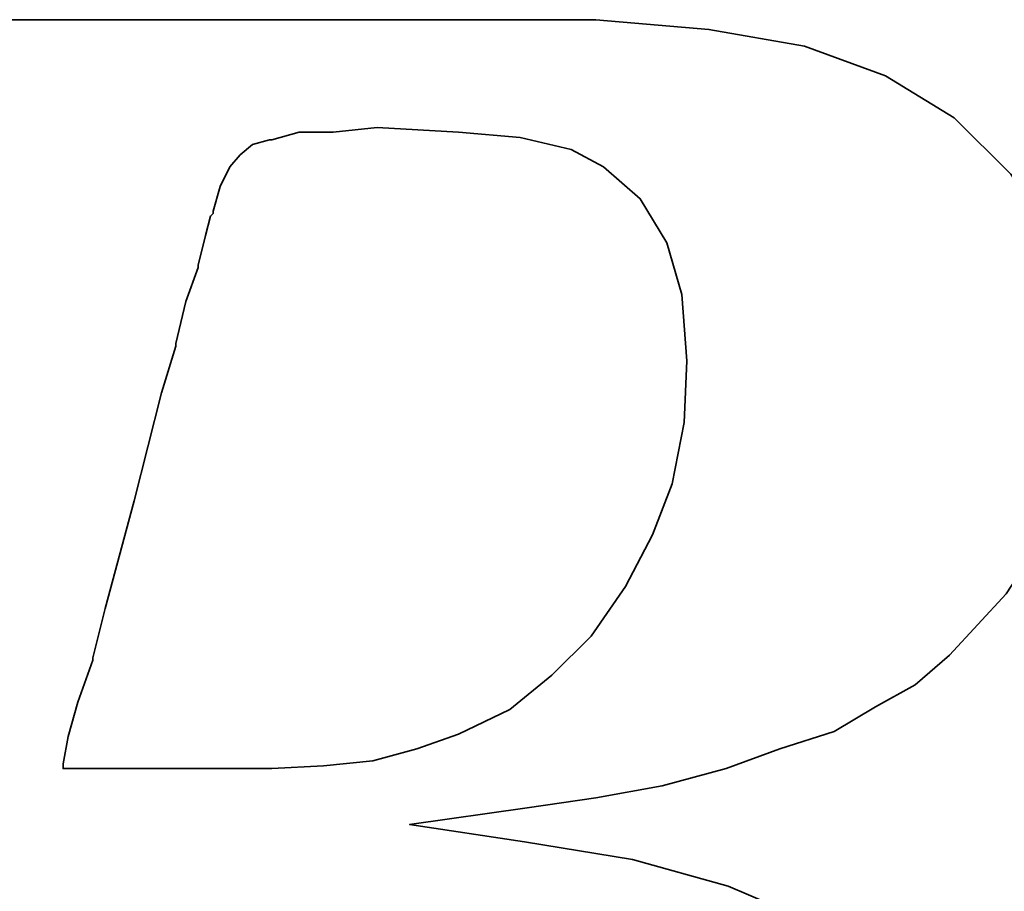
# Model space of a CAD drawing. Header units: millimetres. Extents: x -115 to 753, y -125 to 121.
# Tile 78 of 96: x 477.46 to 479.13, y 5.89 to 7.36. Entities that reach past the tile are written whole.
import ezdxf

# ---------------------------------------------------------------- set-up
doc = ezdxf.new("R2010")
doc.units = ezdxf.units.MM
doc.layers.add('DIM', color=4, linetype='Continuous')
doc.layers.add('layer 1', color=7, linetype='Continuous')

# ---------------------------------------------------------------- blocks, each defined once
blk = doc.blocks.new('TBI MOTION logo(完整正式版)')
at = {"layer": 'layer 1', "color": 22, "lineweight": 35}
for points, knots in [([(-64.65375, -6.86375), (-64.65375, -6.86375), (-64.84375, -7.29625), (-64.84375, -7.29625), (-64.84375, -7.29625), (-64.84375, -7.29625), (-64.86875, -7.34375), (-64.86875, -7.34375), (-64.86875, -7.34375), (-64.86875, -7.34375), (-64.86875, -7.36875), (-64.86875, -7.36875), (-64.86875, -7.36875), (-64.86875, -7.36875), (-65.15375, -7.65375), (-65.15375, -7.65375), (-65.15375, -7.65375), (-65.15375, -7.65375), (-65.17875, -7.65375), (-65.17875, -7.65375), (-65.17875, -7.65375), (-65.17875, -7.65375), (-65.20375, -7.67875), (-65.20375, -7.67875), (-65.20375, -7.67875), (-65.20375, -7.67875), (-65.58875, -7.87125), (-65.58875, -7.87125), (-65.58875, -7.87125), (-65.58875, -7.87125), (-65.63375, -7.87125), (-65.63375, -7.87125), (-65.63375, -7.87125), (-65.63375, -7.87125), (-65.65875, -7.89375), (-65.65875, -7.89375), (-65.65875, -7.89375), (-65.65875, -7.89375), (-66.09375, -7.94375), (-66.09375, -7.94375), (-66.09375, -7.94375), (-66.09375, -7.94375), (-66.11375, -7.94375), (-66.11375, -7.94375), (-66.11375, -7.94375), (-66.11375, -7.94375), (-66.16375, -7.94375), (-66.16375, -7.94375), (-66.16375, -7.94375), (-66.16375, -7.94375), (-66.30875, -7.94375), (-66.30875, -7.94375), (-66.30875, -7.94375), (-66.30875, -7.94375), (-66.69375, -7.94375), (-66.69375, -7.94375), (-66.69375, -7.94375), (-66.69375, -7.94375), (-67.07375, -7.94375), (-67.07375, -7.94375), (-67.07375, -7.94375), (-67.07375, -7.94375), (-67.12375, -7.94375), (-67.12375, -7.94375), (-67.12375, -7.94375), (-67.12375, -7.94375), (-67.12375, -7.96625), (-67.12375, -7.96625), (-67.12375, -7.96625), (-67.12375, -7.96625), (-67.14875, -7.99125), (-67.14875, -7.99125), (-67.14875, -7.99125), (-67.14875, -7.99125), (-67.24375, -8.34875), (-67.24375, -8.34875), (-67.24375, -8.34875), (-67.24375, -8.34875), (-67.31375, -8.68625), (-67.31375, -8.68625), (-67.31375, -8.68625), (-67.31375, -8.68625), (-67.26875, -8.68625), (-67.26875, -8.68625), (-67.26875, -8.68625), (-67.26875, -8.68625), (-67.07375, -8.68625), (-67.07375, -8.68625), (-67.07375, -8.68625), (-67.07375, -8.68625), (-66.54875, -8.68625), (-66.54875, -8.68625), (-66.54875, -8.68625), (-66.54875, -8.68625), (-65.82625, -8.68625), (-65.82625, -8.68625), (-65.82625, -8.68625), (-65.82625, -8.68625), (-65.01375, -8.68625), (-65.01375, -8.68625), (-65.01375, -8.68625), (-65.01375, -8.68625), (-64.05375, -8.68625), (-64.05375, -8.68625), (-64.05375, -8.68625), (-64.05375, -8.68625), (-62.08375, -8.68625), (-62.08375, -8.68625), (-62.08375, -8.68625), (-62.08375, -8.68625), (-60.06875, -8.68625), (-60.06875, -8.68625), (-60.06875, -8.68625), (-60.06875, -8.68625), (-59.10875, -8.68625), (-59.10875, -8.68625), (-59.10875, -8.68625), (-59.10875, -8.68625), (-58.29375, -8.68625), (-58.29375, -8.68625), (-58.29375, -8.68625), (-58.29375, -8.68625), (-57.57375, -8.68625), (-57.57375, -8.68625), (-57.57375, -8.68625), (-57.57375, -8.68625), (-57.04875, -8.68625), (-57.04875, -8.68625), (-57.04875, -8.68625), (-57.04875, -8.68625), (-56.85375, -8.68625), (-56.85375, -8.68625), (-56.85375, -8.68625), (-56.85375, -8.68625), (-56.70875, -8.68625), (-56.70875, -8.68625), (-56.70875, -8.68625), (-56.70875, -8.68625), (-56.61375, -8.68625), (-56.61375, -8.68625), (-56.61375, -8.68625), (-56.61375, -8.68625), (-56.56875, -8.68625), (-56.56875, -8.68625), (-56.56875, -8.68625), (-56.56875, -8.68625), (-55.65375, -8.63875), (-55.65375, -8.63875), (-55.65375, -8.63875), (-55.65375, -8.63875), (-54.76875, -8.51875), (-54.76875, -8.51875), (-54.76875, -8.51875), (-54.76875, -8.51875), (-53.90375, -8.30375), (-53.90375, -8.30375), (-53.90375, -8.30375), (-53.90375, -8.30375), (-53.08875, -8.03875), (-53.08875, -8.03875), (-53.08875, -8.03875), (-53.08875, -8.03875), (-52.34375, -7.65375), (-52.34375, -7.65375), (-52.34375, -7.65375), (-52.34375, -7.65375), (-51.69875, -7.29625), (-51.69875, -7.29625), (-51.69875, -7.29625), (-51.69875, -7.29625), (-51.21875, -6.91125), (-51.21875, -6.91125), (-51.21875, -6.91125), (-51.21875, -6.91125), (-50.83375, -6.50375), (-50.83375, -6.50375), (-50.83375, -6.50375), (-50.83375, -6.50375), (-50.44875, -5.94875), (-50.44875, -5.94875), (-50.44875, -5.94875), (-50.44875, -5.94875), (-50.13875, -5.30375), (-50.13875, -5.30375), (-50.13875, -5.30375), (-50.13875, -5.30375), (-49.99375, -4.65375), (-49.99375, -4.65375), (-49.99375, -4.65375), (-49.99375, -4.65375), (-49.92375, -3.98375), (-49.92375, -3.98375), (-49.92375, -3.98375), (-49.92375, -3.98375), (-49.99375, -3.19374), (-49.99375, -3.19374), (-49.99375, -3.19374), (-49.99375, -3.19374), (-50.23374, -2.44874), (-50.23374, -2.44874), (-50.23374, -2.44874), (-50.23374, -2.44874), (-50.59375, -1.87374), (-50.59375, -1.87374), (-50.59375, -1.87374), (-50.59375, -1.87374), (-51.09875, -1.31874), (-51.09875, -1.31874), (-51.09875, -1.31874), (-51.09875, -1.31874), (-51.74375, -0.81875), (-51.74375, -0.81875), (-51.74375, -0.81875), (-51.74375, -0.81875), (-52.53875, -0.48125), (-52.53875, -0.48125), (-52.53875, -0.48125), (-52.53875, -0.48125), (-53.47375, -0.21875), (-53.47375, -0.21875), (-53.47375, -0.21875), (-53.47375, -0.21875), (-54.52875, -0.04874), (-54.52875, -0.04874), (-54.52875, -0.04874), (-54.52875, -0.04874), (-55.65375, 0.12125), (-55.65375, 0.12125), (-55.65375, 0.12125), (-55.65375, 0.12125), (-54.50375, 0.28624), (-54.50375, 0.28624), (-54.50375, 0.28624), (-54.50375, 0.28624), (-53.83375, 0.38124), (-53.83375, 0.38124), (-53.83375, 0.38124), (-53.83375, 0.38124), (-53.18375, 0.50125), (-53.18375, 0.50125), (-53.18375, 0.50125), (-53.18375, 0.50125), (-52.55875, 0.66874), (-52.55875, 0.66874), (-52.55875, 0.66874), (-52.55875, 0.66874), (-52.03375, 0.86124), (-52.03375, 0.86124), (-52.03375, 0.86124), (-52.03375, 0.86124), (-51.50374, 1.03124), (-51.50374, 1.03124), (-51.50374, 1.03124), (-51.50374, 1.03124), (-51.09875, 1.27125), (-51.09875, 1.27125), (-51.09875, 1.27125), (-51.09875, 1.27125), (-50.71375, 1.48624), (-50.71375, 1.48624), (-50.71375, 1.48624), (-50.71375, 1.48624), (-50.37625, 1.77625), (-50.37625, 1.77625), (-50.37625, 1.77625), (-50.37625, 1.77625), (-49.82375, 2.37625), (-49.82375, 2.37625), (-49.82375, 2.37625), (-49.82375, 2.37625), (-49.41875, 2.99625), (-49.41875, 2.99625), (-49.41875, 2.99625), (-49.41875, 2.99625), (-49.22375, 3.76625), (-49.22375, 3.76625), (-49.22375, 3.76625), (-49.22375, 3.76625), (-49.15375, 4.50874), (-49.15375, 4.50874), (-49.15375, 4.50874), (-49.15375, 4.50874), (-49.20375, 5.25125), (-49.20375, 5.25125), (-49.20375, 5.25125), (-49.20375, 5.25125), (-49.41875, 5.92625), (-49.41875, 5.92625), (-49.41875, 5.92625), (-49.41875, 5.92625), (-49.77875, 6.47625), (-49.77875, 6.47625), (-49.77875, 6.47625), (-49.77875, 6.47625), (-50.33125, 7.02624), (-50.33125, 7.02624), (-50.33125, 7.02624), (-50.33125, 7.02624), (-51.00125, 7.43625), (-51.00125, 7.43625), (-51.00125, 7.43625), (-51.00125, 7.43625), (-51.79375, 7.72625), (-51.79375, 7.72625), (-51.79375, 7.72625), (-51.79375, 7.72625), (-52.72875, 7.89124), (-52.72875, 7.89124), (-52.72875, 7.89124), (-52.72875, 7.89124), (-53.83375, 7.98625), (-53.83375, 7.98625), (-53.83375, 7.98625), (-53.83375, 7.98625), (-53.92875, 7.98625), (-53.92875, 7.98625), (-53.92875, 7.98625), (-53.92875, 7.98625), (-54.26375, 7.98625), (-54.26375, 7.98625), (-54.26375, 7.98625), (-54.26375, 7.98625), (-54.74375, 7.98625), (-54.74375, 7.98625), (-54.74375, 7.98625), (-54.74375, 7.98625), (-55.36875, 7.98625), (-55.36875, 7.98625), (-55.36875, 7.98625), (-55.36875, 7.98625), (-56.13375, 7.98625), (-56.13375, 7.98625), (-56.13375, 7.98625), (-56.13375, 7.98625), (-56.94875, 7.98625), (-56.94875, 7.98625), (-56.94875, 7.98625), (-56.94875, 7.98625), (-58.77625, 7.98625), (-58.77625, 7.98625), (-58.77625, 7.98625), (-58.77625, 7.98625), (-60.59875, 7.98625), (-60.59875, 7.98625), (-60.59875, 7.98625), (-60.59875, 7.98625), (-61.41375, 7.98625), (-61.41375, 7.98625), (-61.41375, 7.98625), (-61.41375, 7.98625), (-62.17875, 7.98625), (-62.17875, 7.98625), (-62.17875, 7.98625), (-62.17875, 7.98625), (-62.80375, 7.98625), (-62.80375, 7.98625), (-62.80375, 7.98625), (-62.80375, 7.98625), (-63.30625, 7.98625), (-63.30625, 7.98625), (-63.30625, 7.98625), (-63.30625, 7.98625), (-63.57375, 7.98625), (-63.57375, 7.98625), (-63.57375, 7.98625), (-63.57375, 7.98625), (-63.57375, 7.96375), (-63.57375, 7.96375), (-63.57375, 7.96375), (-63.57375, 7.96375), (-63.59875, 7.94125), (-63.59875, 7.94125), (-63.59875, 7.94125), (-63.59875, 7.94125), (-63.69375, 7.55625), (-63.69375, 7.55625), (-63.69375, 7.55625), (-63.69375, 7.55625), (-63.76375, 7.24624), (-63.76375, 7.24624), (-63.76375, 7.24624), (-63.76375, 7.24624), (-63.23875, 7.24624), (-63.23875, 7.24624), (-63.23875, 7.24624), (-63.23875, 7.24624), (-62.75875, 7.24624), (-62.75875, 7.24624), (-62.75875, 7.24624), (-62.75875, 7.24624), (-62.61125, 7.24624), (-62.61125, 7.24624), (-62.61125, 7.24624), (-62.61125, 7.24624), (-62.56625, 7.24624), (-62.56625, 7.24624), (-62.56625, 7.24624), (-62.56625, 7.24624), (-62.22875, 7.24624), (-62.22875, 7.24624), (-62.22875, 7.24624), (-62.22875, 7.24624), (-62.20375, 7.24624), (-62.20375, 7.24624), (-62.20375, 7.24624), (-62.20375, 7.24624), (-62.17875, 7.21875), (-62.17875, 7.21875), (-62.17875, 7.21875), (-62.17875, 7.21875), (-61.96375, 7.17125), (-61.96375, 7.17125), (-61.96375, 7.17125), (-61.96375, 7.17125), (-61.72375, 7.12624), (-61.72375, 7.12624), (-61.72375, 7.12624), (-61.72375, 7.12624), (-61.70375, 7.12624), (-61.70375, 7.12624), (-61.70375, 7.12624), (-61.70375, 7.12624), (-61.55875, 7.07624), (-61.55875, 7.07624), (-61.55875, 7.07624), (-61.55875, 7.07624), (-61.50875, 7.07624), (-61.50875, 7.07624), (-61.50875, 7.07624), (-61.50875, 7.07624), (-61.48375, 7.02624), (-61.48375, 7.02624), (-61.48375, 7.02624), (-61.48375, 7.02624), (-61.31875, 6.83375), (-61.31875, 6.83375), (-61.31875, 6.83375), (-61.31875, 6.83375), (-61.29375, 6.81125), (-61.29375, 6.81125), (-61.29375, 6.81125), (-61.29375, 6.81125), (-61.29375, 6.78625), (-61.29375, 6.78625), (-61.29375, 6.78625), (-61.29375, 6.78625), (-61.19875, 6.50124), (-61.19875, 6.50124), (-61.19875, 6.50124), (-61.19875, 6.50124), (-61.17375, 6.45124), (-61.17375, 6.45124), (-61.17375, 6.45124), (-61.17375, 6.45124), (-61.19875, 6.40625), (-61.19875, 6.40625), (-61.19875, 6.40625), (-61.19875, 6.40625), (-61.26875, 5.99624), (-61.26875, 5.99624), (-61.26875, 5.99624), (-61.26875, 5.99624), (-61.26875, 5.85125), (-61.26875, 5.85125), (-61.26875, 5.85125), (-61.26875, 5.85125), (-61.26875, 5.82625), (-61.26875, 5.82625), (-61.26875, 5.82625), (-61.26875, 5.82625), (-61.29375, 5.80625), (-61.29375, 5.80625), (-61.29375, 5.80625), (-61.29375, 5.80625), (-61.34125, 5.66125), (-61.34125, 5.66125), (-61.34125, 5.66125), (-61.34125, 5.66125), (-61.41375, 5.44625), (-61.41375, 5.44625), (-61.41375, 5.44625), (-61.41375, 5.44625), (-61.48375, 5.15625), (-61.48375, 5.15625), (-61.48375, 5.15625), (-61.48375, 5.15625), (-61.58375, 4.82124), (-61.58375, 4.82124), (-61.58375, 4.82124), (-61.58375, 4.82124), (-61.79875, 4.00375), (-61.79875, 4.00375), (-61.79875, 4.00375), (-61.79875, 4.00375), (-62.05875, 2.99625), (-62.05875, 2.99625), (-62.05875, 2.99625), (-62.05875, 2.99625), (-62.34875, 1.91625), (-62.34875, 1.91625), (-62.34875, 1.91625), (-62.34875, 1.91625), (-62.97375, -0.41124), (-62.97375, -0.41124), (-62.97375, -0.41124), (-62.97375, -0.41124), (-63.59875, -2.75875), (-63.59875, -2.75875), (-63.59875, -2.75875), (-63.59875, -2.75875), (-63.88375, -3.86374), (-63.88375, -3.86374), (-63.88375, -3.86374), (-63.88375, -3.86374), (-64.14875, -4.82374), (-64.14875, -4.82374), (-64.14875, -4.82374), (-64.14875, -4.82374), (-64.36375, -5.64125), (-64.36375, -5.64125), (-64.36375, -5.64125), (-64.36375, -5.64125), (-64.43625, -5.97625), (-64.43625, -5.97625), (-64.43625, -5.97625), (-64.43625, -5.97625), (-64.50875, -6.28625), (-64.50875, -6.28625), (-64.50875, -6.28625), (-64.50875, -6.28625), (-64.50875, -6.30875), (-64.50875, -6.30875), (-64.50875, -6.30875), (-64.50875, -6.30875), (-64.57875, -6.50375), (-64.57875, -6.50375), (-64.57875, -6.50375), (-64.57875, -6.50375), (-64.62875, -6.69625), (-64.62875, -6.69625), (-64.62875, -6.69625), (-64.62875, -6.69625), (-64.62875, -6.76875), (-64.62875, -6.76875), (-64.62875, -6.76875), (-64.62875, -6.76875), (-64.62875, -6.81375), (-64.62875, -6.81375), (-64.62875, -6.81375), (-64.62875, -6.81375), (-64.62875, -6.83875), (-64.62875, -6.83875), (-64.62875, -6.83875), (-64.62875, -6.83875), (-64.65375, -6.86375), (-64.65375, -6.86375)], [0, 0, 0, 0, 0.0071942, 0.0071942, 0.0071942, 0.0071942, 0.0143885, 0.0143885, 0.0143885, 0.0143885, 0.0215827, 0.0215827, 0.0215827, 0.0215827, 0.028777, 0.028777, 0.028777, 0.028777, 0.0359712, 0.0359712, 0.0359712, 0.0359712, 0.0431655, 0.0431655, 0.0431655, 0.0431655, 0.0503597, 0.0503597, 0.0503597, 0.0503597, 0.057554, 0.057554, 0.057554, 0.057554, 0.0647482, 0.0647482, 0.0647482, 0.0647482, 0.0719424, 0.0719424, 0.0719424, 0.0719424, 0.0791367, 0.0791367, 0.0791367, 0.0791367, 0.0863309, 0.0863309, 0.0863309, 0.0863309, 0.0935252, 0.0935252, 0.0935252, 0.0935252, 0.1007194, 0.1007194, 0.1007194, 0.1007194, 0.1079137, 0.1079137, 0.1079137, 0.1079137, 0.1151079, 0.1151079, 0.1151079, 0.1151079, 0.1223022, 0.1223022, 0.1223022, 0.1223022, 0.1294964, 0.1294964, 0.1294964, 0.1294964, 0.1366906, 0.1366906, 0.1366906, 0.1366906, 0.1438849, 0.1438849, 0.1438849, 0.1438849, 0.1510791, 0.1510791, 0.1510791, 0.1510791, 0.1582734, 0.1582734, 0.1582734, 0.1582734, 0.1654676, 0.1654676, 0.1654676, 0.1654676, 0.1726619, 0.1726619, 0.1726619, 0.1726619, 0.1798561, 0.1798561, 0.1798561, 0.1798561, 0.1870504, 0.1870504, 0.1870504, 0.1870504, 0.1942446, 0.1942446, 0.1942446, 0.1942446, 0.2014388, 0.2014388, 0.2014388, 0.2014388, 0.2086331, 0.2086331, 0.2086331, 0.2086331, 0.2158273, 0.2158273, 0.2158273, 0.2158273, 0.2230216, 0.2230216, 0.2230216, 0.2230216, 0.2302158, 0.2302158, 0.2302158, 0.2302158, 0.2374101, 0.2374101, 0.2374101, 0.2374101, 0.2446043, 0.2446043, 0.2446043, 0.2446043, 0.2517986, 0.2517986, 0.2517986, 0.2517986, 0.2589928, 0.2589928, 0.2589928, 0.2589928, 0.2661871, 0.2661871, 0.2661871, 0.2661871, 0.2733813, 0.2733813, 0.2733813, 0.2733813, 0.2805755, 0.2805755, 0.2805755, 0.2805755, 0.2877698, 0.2877698, 0.2877698, 0.2877698, 0.294964, 0.294964, 0.294964, 0.294964, 0.3021583, 0.3021583, 0.3021583, 0.3021583, 0.3093525, 0.3093525, 0.3093525, 0.3093525, 0.3165468, 0.3165468, 0.3165468, 0.3165468, 0.323741, 0.323741, 0.323741, 0.323741, 0.3309353, 0.3309353, 0.3309353, 0.3309353, 0.3381295, 0.3381295, 0.3381295, 0.3381295, 0.3453237, 0.3453237, 0.3453237, 0.3453237, 0.352518, 0.352518, 0.352518, 0.352518, 0.3597122, 0.3597122, 0.3597122, 0.3597122, 0.3669065, 0.3669065, 0.3669065, 0.3669065, 0.3741007, 0.3741007, 0.3741007, 0.3741007, 0.381295, 0.381295, 0.381295, 0.381295, 0.3884892, 0.3884892, 0.3884892, 0.3884892, 0.3956835, 0.3956835, 0.3956835, 0.3956835, 0.4028777, 0.4028777, 0.4028777, 0.4028777, 0.4100719, 0.4100719, 0.4100719, 0.4100719, 0.4172662, 0.4172662, 0.4172662, 0.4172662, 0.4244604, 0.4244604, 0.4244604, 0.4244604, 0.4316547, 0.4316547, 0.4316547, 0.4316547, 0.4388489, 0.4388489, 0.4388489, 0.4388489, 0.4460432, 0.4460432, 0.4460432, 0.4460432, 0.4532374, 0.4532374, 0.4532374, 0.4532374, 0.4604317, 0.4604317, 0.4604317, 0.4604317, 0.4676259, 0.4676259, 0.4676259, 0.4676259, 0.4748201, 0.4748201, 0.4748201, 0.4748201, 0.4820144, 0.4820144, 0.4820144, 0.4820144, 0.4892086, 0.4892086, 0.4892086, 0.4892086, 0.4964029, 0.4964029, 0.4964029, 0.4964029, 0.5035971, 0.5035971, 0.5035971, 0.5035971, 0.5107914, 0.5107914, 0.5107914, 0.5107914, 0.5179856, 0.5179856, 0.5179856, 0.5179856, 0.5251799, 0.5251799, 0.5251799, 0.5251799, 0.5323741, 0.5323741, 0.5323741, 0.5323741, 0.5395683, 0.5395683, 0.5395683, 0.5395683, 0.5467626, 0.5467626, 0.5467626, 0.5467626, 0.5539568, 0.5539568, 0.5539568, 0.5539568, 0.5611511, 0.5611511, 0.5611511, 0.5611511, 0.5683453, 0.5683453, 0.5683453, 0.5683453, 0.5755396, 0.5755396, 0.5755396, 0.5755396, 0.5827338, 0.5827338, 0.5827338, 0.5827338, 0.5899281, 0.5899281, 0.5899281, 0.5899281, 0.5971223, 0.5971223, 0.5971223, 0.5971223, 0.6043165, 0.6043165, 0.6043165, 0.6043165, 0.6115108, 0.6115108, 0.6115108, 0.6115108, 0.618705, 0.618705, 0.618705, 0.618705, 0.6258993, 0.6258993, 0.6258993, 0.6258993, 0.6330935, 0.6330935, 0.6330935, 0.6330935, 0.6402878, 0.6402878, 0.6402878, 0.6402878, 0.647482, 0.647482, 0.647482, 0.647482, 0.6546763, 0.6546763, 0.6546763, 0.6546763, 0.6618705, 0.6618705, 0.6618705, 0.6618705, 0.6690647, 0.6690647, 0.6690647, 0.6690647, 0.676259, 0.676259, 0.676259, 0.676259, 0.6834532, 0.6834532, 0.6834532, 0.6834532, 0.6906475, 0.6906475, 0.6906475, 0.6906475, 0.6978417, 0.6978417, 0.6978417, 0.6978417, 0.705036, 0.705036, 0.705036, 0.705036, 0.7122302, 0.7122302, 0.7122302, 0.7122302, 0.7194245, 0.7194245, 0.7194245, 0.7194245, 0.7266187, 0.7266187, 0.7266187, 0.7266187, 0.7338129, 0.7338129, 0.7338129, 0.7338129, 0.7410072, 0.7410072, 0.7410072, 0.7410072, 0.7482014, 0.7482014, 0.7482014, 0.7482014, 0.7553957, 0.7553957, 0.7553957, 0.7553957, 0.7625899, 0.7625899, 0.7625899, 0.7625899, 0.7697842, 0.7697842, 0.7697842, 0.7697842, 0.7769784, 0.7769784, 0.7769784, 0.7769784, 0.7841727, 0.7841727, 0.7841727, 0.7841727, 0.7913669, 0.7913669, 0.7913669, 0.7913669, 0.7985612, 0.7985612, 0.7985612, 0.7985612, 0.8057554, 0.8057554, 0.8057554, 0.8057554, 0.8129496, 0.8129496, 0.8129496, 0.8129496, 0.8201439, 0.8201439, 0.8201439, 0.8201439, 0.8273381, 0.8273381, 0.8273381, 0.8273381, 0.8345324, 0.8345324, 0.8345324, 0.8345324, 0.8417266, 0.8417266, 0.8417266, 0.8417266, 0.8489209, 0.8489209, 0.8489209, 0.8489209, 0.8561151, 0.8561151, 0.8561151, 0.8561151, 0.8633094, 0.8633094, 0.8633094, 0.8633094, 0.8705036, 0.8705036, 0.8705036, 0.8705036, 0.8776978, 0.8776978, 0.8776978, 0.8776978, 0.8848921, 0.8848921, 0.8848921, 0.8848921, 0.8920863, 0.8920863, 0.8920863, 0.8920863, 0.8992806, 0.8992806, 0.8992806, 0.8992806, 0.9064748, 0.9064748, 0.9064748, 0.9064748, 0.9136691, 0.9136691, 0.9136691, 0.9136691, 0.9208633, 0.9208633, 0.9208633, 0.9208633, 0.9280576, 0.9280576, 0.9280576, 0.9280576, 0.9352518, 0.9352518, 0.9352518, 0.9352518, 0.942446, 0.942446, 0.942446, 0.942446, 0.9496403, 0.9496403, 0.9496403, 0.9496403, 0.9568345, 0.9568345, 0.9568345, 0.9568345, 0.9640288, 0.9640288, 0.9640288, 0.9640288, 0.971223, 0.971223, 0.971223, 0.971223, 0.9784173, 0.9784173, 0.9784173, 0.9784173, 0.9856115, 0.9856115, 0.9856115, 0.9856115, 0.9928058, 0.9928058, 0.9928058, 0.9928058, 1, 1, 1, 1]), ([(-57.50375, 6.35625), (-57.50375, 6.35625), (-57.57375, 6.11625), (-57.57375, 6.11625), (-57.57375, 6.11625), (-57.57375, 6.11625), (-57.57375, 6.09125), (-57.57375, 6.09125), (-57.57375, 6.09125), (-57.57375, 6.09125), (-57.59875, 6.06625), (-57.59875, 6.06625), (-57.59875, 6.06625), (-57.59875, 6.06625), (-57.64875, 5.87625), (-57.64875, 5.87625), (-57.64875, 5.87625), (-57.64875, 5.87625), (-57.71875, 5.58875), (-57.71875, 5.58875), (-57.71875, 5.58875), (-57.71875, 5.58875), (-57.71875, 5.56625), (-57.71875, 5.56625), (-57.71875, 5.56625), (-57.71875, 5.56625), (-57.83875, 5.23125), (-57.83875, 5.23125), (-57.83875, 5.23125), (-57.83875, 5.23125), (-57.93625, 4.82124), (-57.93625, 4.82124), (-57.93625, 4.82124), (-57.93625, 4.82124), (-57.93625, 4.79624), (-57.93625, 4.79624), (-57.93625, 4.79624), (-57.93625, 4.79624), (-58.07875, 4.34125), (-58.07875, 4.34125), (-58.07875, 4.34125), (-58.07875, 4.34125), (-58.34375, 3.28625), (-58.34375, 3.28625), (-58.34375, 3.28625), (-58.34375, 3.28625), (-58.62875, 2.23124), (-58.62875, 2.23124), (-58.62875, 2.23124), (-58.62875, 2.23124), (-58.74875, 1.75125), (-58.74875, 1.75125), (-58.74875, 1.75125), (-58.74875, 1.75125), (-58.74875, 1.72625), (-58.74875, 1.72625), (-58.74875, 1.72625), (-58.74875, 1.72625), (-58.89375, 1.31625), (-58.89375, 1.31625), (-58.89375, 1.31625), (-58.89375, 1.31625), (-58.98875, 0.98124), (-58.98875, 0.98124), (-58.98875, 0.98124), (-58.98875, 0.98124), (-59.03875, 0.71625), (-59.03875, 0.71625), (-59.03875, 0.71625), (-59.03875, 0.71625), (-59.03875, 0.66874), (-59.03875, 0.66874), (-59.03875, 0.66874), (-59.03875, 0.66874), (-58.91875, 0.66874), (-58.91875, 0.66874), (-58.91875, 0.66874), (-58.91875, 0.66874), (-58.53375, 0.66874), (-58.53375, 0.66874), (-58.53375, 0.66874), (-58.53375, 0.66874), (-58.10375, 0.66874), (-58.10375, 0.66874), (-58.10375, 0.66874), (-58.10375, 0.66874), (-57.66875, 0.66874), (-57.66875, 0.66874), (-57.66875, 0.66874), (-57.66875, 0.66874), (-57.33375, 0.66874), (-57.33375, 0.66874), (-57.33375, 0.66874), (-57.33375, 0.66874), (-57.09375, 0.66874), (-57.09375, 0.66874), (-57.09375, 0.66874), (-57.09375, 0.66874), (-56.99875, 0.66874), (-56.99875, 0.66874), (-56.99875, 0.66874), (-56.99875, 0.66874), (-56.49375, 0.69374), (-56.49375, 0.69374), (-56.49375, 0.69374), (-56.49375, 0.69374), (-56.01375, 0.74374), (-56.01375, 0.74374), (-56.01375, 0.74374), (-56.01375, 0.74374), (-55.58375, 0.86124), (-55.58375, 0.86124), (-55.58375, 0.86124), (-55.58375, 0.86124), (-55.17375, 1.00624), (-55.17375, 1.00624), (-55.17375, 1.00624), (-55.17375, 1.00624), (-54.67375, 1.24625), (-54.67375, 1.24625), (-54.67375, 1.24625), (-54.67375, 1.24625), (-54.26375, 1.58124), (-54.26375, 1.58124), (-54.26375, 1.58124), (-54.26375, 1.58124), (-53.87875, 1.96374), (-53.87875, 1.96374), (-53.87875, 1.96374), (-53.87875, 1.96374), (-53.54375, 2.44625), (-53.54375, 2.44625), (-53.54375, 2.44625), (-53.54375, 2.44625), (-53.27875, 2.95125), (-53.27875, 2.95125), (-53.27875, 2.95125), (-53.27875, 2.95125), (-53.08875, 3.45124), (-53.08875, 3.45124), (-53.08875, 3.45124), (-53.08875, 3.45124), (-52.96875, 4.05124), (-52.96875, 4.05124), (-52.96875, 4.05124), (-52.96875, 4.05124), (-52.94375, 4.65125), (-52.94375, 4.65125), (-52.94375, 4.65125), (-52.94375, 4.65125), (-52.99375, 5.30125), (-52.99375, 5.30125), (-52.99375, 5.30125), (-52.99375, 5.30125), (-53.13875, 5.80625), (-53.13875, 5.80625), (-53.13875, 5.80625), (-53.13875, 5.80625), (-53.39875, 6.23625), (-53.39875, 6.23625), (-53.39875, 6.23625), (-53.39875, 6.23625), (-53.75875, 6.54875), (-53.75875, 6.54875), (-53.75875, 6.54875), (-53.75875, 6.54875), (-54.07375, 6.71625), (-54.07375, 6.71625), (-54.07375, 6.71625), (-54.07375, 6.71625), (-54.57375, 6.83375), (-54.57375, 6.83375), (-54.57375, 6.83375), (-54.57375, 6.83375), (-55.17375, 6.88625), (-55.17375, 6.88625), (-55.17375, 6.88625), (-55.17375, 6.88625), (-55.96875, 6.93125), (-55.96875, 6.93125), (-55.96875, 6.93125), (-55.96875, 6.93125), (-56.39875, 6.88625), (-56.39875, 6.88625), (-56.39875, 6.88625), (-56.39875, 6.88625), (-56.42125, 6.88625), (-56.42125, 6.88625), (-56.42125, 6.88625), (-56.42125, 6.88625), (-56.73375, 6.88625), (-56.73375, 6.88625), (-56.73375, 6.88625), (-56.73375, 6.88625), (-56.99875, 6.81125), (-56.99875, 6.81125), (-56.99875, 6.81125), (-56.99875, 6.81125), (-57.02375, 6.81125), (-57.02375, 6.81125), (-57.02375, 6.81125), (-57.02375, 6.81125), (-57.18875, 6.76625), (-57.18875, 6.76625), (-57.18875, 6.76625), (-57.18875, 6.76625), (-57.30875, 6.66625), (-57.30875, 6.66625), (-57.30875, 6.66625), (-57.30875, 6.66625), (-57.40875, 6.54875), (-57.40875, 6.54875), (-57.40875, 6.54875), (-57.40875, 6.54875), (-57.50375, 6.35625), (-57.50375, 6.35625)], [0, 0, 0, 0, 0.0185185, 0.0185185, 0.0185185, 0.0185185, 0.037037, 0.037037, 0.037037, 0.037037, 0.0555556, 0.0555556, 0.0555556, 0.0555556, 0.0740741, 0.0740741, 0.0740741, 0.0740741, 0.0925926, 0.0925926, 0.0925926, 0.0925926, 0.1111111, 0.1111111, 0.1111111, 0.1111111, 0.1296296, 0.1296296, 0.1296296, 0.1296296, 0.1481481, 0.1481481, 0.1481481, 0.1481481, 0.1666667, 0.1666667, 0.1666667, 0.1666667, 0.1851852, 0.1851852, 0.1851852, 0.1851852, 0.2037037, 0.2037037, 0.2037037, 0.2037037, 0.2222222, 0.2222222, 0.2222222, 0.2222222, 0.2407407, 0.2407407, 0.2407407, 0.2407407, 0.2592593, 0.2592593, 0.2592593, 0.2592593, 0.2777778, 0.2777778, 0.2777778, 0.2777778, 0.2962963, 0.2962963, 0.2962963, 0.2962963, 0.3148148, 0.3148148, 0.3148148, 0.3148148, 0.3333333, 0.3333333, 0.3333333, 0.3333333, 0.3518519, 0.3518519, 0.3518519, 0.3518519, 0.3703704, 0.3703704, 0.3703704, 0.3703704, 0.3888889, 0.3888889, 0.3888889, 0.3888889, 0.4074074, 0.4074074, 0.4074074, 0.4074074, 0.4259259, 0.4259259, 0.4259259, 0.4259259, 0.4444444, 0.4444444, 0.4444444, 0.4444444, 0.462963, 0.462963, 0.462963, 0.462963, 0.4814815, 0.4814815, 0.4814815, 0.4814815, 0.5, 0.5, 0.5, 0.5, 0.5185185, 0.5185185, 0.5185185, 0.5185185, 0.537037, 0.537037, 0.537037, 0.537037, 0.5555556, 0.5555556, 0.5555556, 0.5555556, 0.5740741, 0.5740741, 0.5740741, 0.5740741, 0.5925926, 0.5925926, 0.5925926, 0.5925926, 0.6111111, 0.6111111, 0.6111111, 0.6111111, 0.6296296, 0.6296296, 0.6296296, 0.6296296, 0.6481481, 0.6481481, 0.6481481, 0.6481481, 0.6666667, 0.6666667, 0.6666667, 0.6666667, 0.6851852, 0.6851852, 0.6851852, 0.6851852, 0.7037037, 0.7037037, 0.7037037, 0.7037037, 0.7222222, 0.7222222, 0.7222222, 0.7222222, 0.7407407, 0.7407407, 0.7407407, 0.7407407, 0.7592593, 0.7592593, 0.7592593, 0.7592593, 0.7777778, 0.7777778, 0.7777778, 0.7777778, 0.7962963, 0.7962963, 0.7962963, 0.7962963, 0.8148148, 0.8148148, 0.8148148, 0.8148148, 0.8333333, 0.8333333, 0.8333333, 0.8333333, 0.8518519, 0.8518519, 0.8518519, 0.8518519, 0.8703704, 0.8703704, 0.8703704, 0.8703704, 0.8888889, 0.8888889, 0.8888889, 0.8888889, 0.9074074, 0.9074074, 0.9074074, 0.9074074, 0.9259259, 0.9259259, 0.9259259, 0.9259259, 0.9444444, 0.9444444, 0.9444444, 0.9444444, 0.962963, 0.962963, 0.962963, 0.962963, 0.9814815, 0.9814815, 0.9814815, 0.9814815, 1, 1, 1, 1])]:
    blk.add_open_spline(points, degree=3, knots=knots, dxfattribs=at)

msp = doc.modelspace()

# ---------------------------------------------------------------- block references
at = {"layer": 'DIM', "xscale": 0.1729727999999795, "yscale": 0.1729727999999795, "zscale": 0.1729727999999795}
msp.add_blockref('TBI MOTION logo(完整正式版)', (487.7485, 5.977), dxfattribs=at)

doc.saveas('drawing.dxf')
